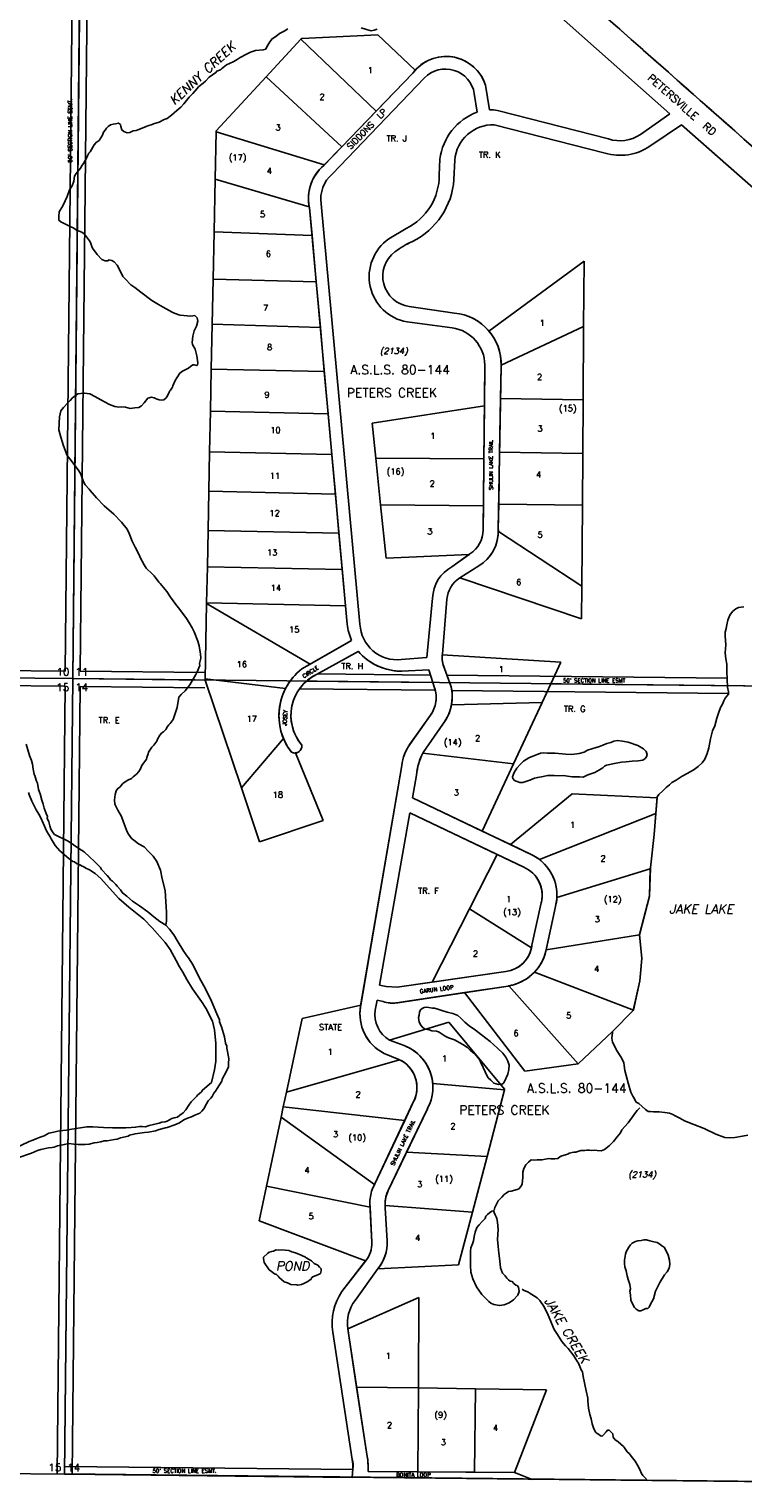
# Model space of a CAD drawing. Header units: feet. Extents: x 0 to 310787, y 0 to 109672.
# Tile 3 of 28: x 205372 to 210110, y 93717 to 103364. Entities that reach past the tile are written whole.
import ezdxf
from ezdxf.enums import TextEntityAlignment as Align

# ---------------------------------------------------------------- set-up
doc = ezdxf.new("R2010")
doc.units = ezdxf.units.FT
doc.header["$LTSCALE"] = 20
doc.header["$MEASUREMENT"] = 0
doc.layers.add('Taxmap', color=251, linetype='Continuous')
doc.styles.add('1', font='simplex')
doc.styles.add('3', font='romant')
doc.styles.add('4', font='romand', dxfattribs={"oblique": 12})
doc.styles.add('5', font='romant')
doc.styles.add('6', font='romant', dxfattribs={"oblique": 12})
doc.styles.add('SMLTEXT', font='SIMPLEX', dxfattribs={"height": 6})

# ---------------------------------------------------------------- blocks, each defined once
blk = doc.blocks.new('A$C1D716C51')
at = {"layer": 'Taxmap'}
for p, q in [((5283.5, 21832), (5350.4, 28436.5)), ((5383.2, 21831), (5449.8, 28393)), ((5332.8, 21782.2), (5386.3, 27061.5)), ((5386.3, 27061.5), (5332.8, 21782.2)), ((8073.4, 26613.8), (9296.6, 25529.3)), ((8073.4, 26613.8), (9296.6, 25529.3)), ((7357.6, 26052.9), (6852.7, 26029.7)), ((7605.8, 25818.6), (7357.6, 26052.9)), ((6847.6, 26024.1), (6617.4, 25776.2)), ((6852.7, 26029.7), (6847.6, 26024.1)), ((7347.2, 25548.2), (6847.6, 26024.1)), ((6617.4, 25776.2), (6284.6, 25417.7)), ((7118.4, 25311.5), (6617.4, 25776.2)), ((7590.8, 25800.2), (6998.5, 25187.5)), ((7054.7, 25129.4), (7667.8, 25768.8)), ((7054.7, 25129.4), (7667.8, 25768.7)), ((7590.8, 25800.2), (7347.2, 25548.2)), ((7998.1, 25664.7), (8017.3, 25541.3)), ((7998.1, 25664.6), (8017.3, 25541.3)), ((8098.2, 25556.8), (8072.2, 25719.9)), ((8098.2, 25556.8), (8072.2, 25719.9)), ((7347.2, 25548.2), (7118.4, 25311.5)), ((8888.5, 25362.9), (8151.8, 25551.4)), ((8888.5, 25362.9), (8151.8, 25551.4)), ((9296.6, 25529.3), (9100.5, 25392.7)), ((9296.6, 25529.3), (9100.5, 25392.7)), ((6284.5, 25410.5), (6278.1, 25095.5)), ((6284.6, 25417.7), (6284.5, 25410.5)), ((6284.5, 25410.5), (7001.3, 25190.4)), ((8866.2, 25268.8), (8130.4, 25457.4)), ((8866.2, 25268.8), (8130.4, 25457.4)), ((9373.8, 25457.5), (9162.4, 25314.2)), ((9373.8, 25457.5), (9162.4, 25314.2)), ((10998.4, 24021.4), (9373.8, 25457.5)), ((10638.5, 24339.5), (9373.8, 25457.5)), ((7118.4, 25311.5), (7001.3, 25190.4)), ((7001.3, 25190.4), (6998.5, 25187.5)), ((7770.3, 25228.7), (7765.6, 25123)), ((7770.3, 25228.7), (7765.6, 25123)), ((7868.1, 25222.4), (7863.2, 25093.8)), ((7868.1, 25222.4), (7863.2, 25093.8)), ((6278.1, 25095.5), (6271.1, 24746.9)), ((6903.1, 24913.3), (6278.1, 25095.5)), ((6904.5, 24906.3), (7154.9, 22143.3)), ((6904.5, 24906.3), (6921.1, 24723)), ((7239.3, 22143), (6982.1, 24933.3)), ((7239.3, 22143), (6982.1, 24933.3)), ((6271.1, 24746.9), (6264.8, 24431.8)), ((6271.1, 24746.9), (6921.1, 24723)), ((6921.1, 24723), (6949, 24414.7)), ((7546.7, 24768.4), (7431.7, 24700.7)), ((7546.7, 24768.4), (7431.7, 24700.7)), ((8726.7, 24553.2), (8095.4, 24088.6)), ((8723.7, 24119.4), (8726.7, 24553.2)), ((6264.8, 24431.8), (6258.8, 24134.5)), ((6949, 24414.7), (6264.8, 24431.8)), ((6949, 24414.7), (6976.5, 24111.9)), ((7566, 24251.3), (7865.7, 24207.6)), ((7566, 24251.3), (7865.7, 24207.6)), ((6258.8, 24134.5), (6252.8, 23836)), ((6258.8, 24134.5), (6976.5, 24111.9)), ((7551.9, 24148.8), (7850.7, 24109.8)), ((7551.9, 24148.8), (7850.7, 24109.8)), ((8175.9, 23862.3), (8723.7, 24119.4)), ((8720.4, 23632.2), (8723.7, 24119.4)), ((6976.5, 24111.9), (7002.9, 23820.4)), ((6252.8, 23836), (6247.2, 23557.2)), ((7002.9, 23820.4), (6252.8, 23836)), ((8068, 23862.9), (8056.9, 22769.2)), ((8068, 23862.9), (8065.2, 23592.1)), ((8175.7, 23855.8), (8157.5, 22771.5)), ((8175.7, 23855.8), (8172.1, 23642)), ((7002.9, 23820.4), (7028.3, 23540.1)), ((8172.1, 23642), (8166.1, 23283.9)), ((8720.4, 23632.2), (8172.1, 23642)), ((6247.2, 23557.2), (6241.8, 23287.7)), ((6247.2, 23557.2), (7028.3, 23540.1)), ((7028.3, 23540.1), (7052.8, 23269.2)), ((7321.2, 23476.9), (8065.2, 23592.1)), ((8065.2, 23592.1), (8061.7, 23240.8)), ((8718, 23277), (8720.4, 23632.2)), ((7344.7, 23245.3), (7321.2, 23476.9)), ((6241.8, 23287.7), (6236.6, 23026)), ((7052.8, 23269.2), (6241.8, 23287.7)), ((7052.8, 23269.2), (7076.7, 23005.6)), ((8166.1, 23283.9), (8160.3, 22939.8)), ((8718, 23277), (8166.1, 23283.9)), ((8715.7, 22932.8), (8718, 23277)), ((7376.2, 22935.6), (7344.7, 23245.3)), ((8061.7, 23240.8), (7344.7, 23245.3)), ((8061.7, 23240.8), (8058.5, 22928.3)), ((6236.6, 23026), (6231.3, 22764.2)), ((6236.6, 23026), (7076.7, 23005.6)), ((7076.7, 23005.6), (7100.1, 22747.3)), ((7376.2, 22935.6), (8058.5, 22928.3)), ((7412.2, 22581.4), (7376.2, 22935.6)), ((8058.5, 22928.3), (8056.9, 22768.6)), ((8160.3, 22939.8), (8157.5, 22771.5)), ((8160.3, 22939.8), (8715.7, 22932.8)), ((8712.1, 22396.1), (8715.7, 22932.8)), ((6231.3, 22764.2), (6226.5, 22524.7)), ((7100.1, 22747.3), (6231.3, 22764.2)), ((7100.1, 22747.3), (7122, 22505.6)), ((8157.8, 22759.3), (8712.1, 22396.1)), ((7963.8, 22605.9), (7412.2, 22581.4)), ((7969.5, 22610), (7849.8, 22523.9)), ((7963.8, 22605.9), (7849.8, 22523.9)), ((7969.5, 22610), (7963.8, 22605.9)), ((6226.5, 22524.7), (6221.7, 22284.7)), ((6226.5, 22524.7), (7122, 22505.6)), ((7122, 22505.6), (7143.8, 22265.2)), ((8028.2, 22530.3), (7901.4, 22451.1)), ((8028.2, 22530.3), (7901.4, 22451.1)), ((7901.4, 22451.1), (8710.6, 22180)), ((8710.6, 22180), (8712.1, 22396.1)), ((6221.7, 22284.7), (6221.6, 22281.7)), ((6221.7, 22284.7), (7143.8, 22265.2)), ((7721.7, 22315.7), (7682.9, 21921.7)), ((7721.7, 22315.6), (7682.9, 21921.7)), ((7816.9, 22309.3), (7786.4, 21944.7)), ((7816.9, 22309.3), (7786.4, 21944.7)), ((6221.6, 22281.7), (6211.5, 21780.1)), ((6909, 21878.5), (6221.6, 22281.7)), ((7143.8, 22265.2), (7154.9, 22143.3)), ((7184.2, 22036.2), (6853.5, 21846.7)), ((7184.2, 22036.2), (6909, 21878.5)), ((6951.3, 21810), (7227.2, 21963.3)), ((6951.4, 21810), (7227.2, 21963.3)), ((7682.9, 21921.7), (7513, 21909)), ((7682.9, 21921.7), (7513, 21909)), ((7785.8, 21939.3), (8572.7, 21890.7)), ((53.5, 21842.1), (5332.8, 21782.2)), ((53.5, 21842.1), (5332.8, 21782.2)), ((54.1, 21891.3), (5283.5, 21832)), ((5383.2, 21831), (6211.9, 21822)), ((6909, 21878.5), (6853.5, 21846.7)), ((7707.3, 21805.7), (6958.2, 21813.8)), ((7518, 21831.1), (7695.8, 21840.8)), ((7518, 21831.1), (7695.8, 21840.8)), ((7695.8, 21840.8), (7734.8, 21721.5)), ((7695.8, 21840.8), (7723.4, 21756.3)), ((7799.7, 21850.4), (7845, 21727.3)), ((7799.7, 21850.4), (7845, 21727.3)), ((9676, 21784.3), (7816.7, 21804.5)), ((8572.7, 21890.7), (8506, 21747.8)), ((53.2, 21791.1), (5282.5, 21731.8)), ((5229.5, 16502.9), (5282.5, 21731.8)), ((5332.8, 21782.2), (5279.2, 16502.9)), ((5332.8, 21782.2), (5279.2, 16502.9)), ((5329.2, 16502.1), (5382.2, 21730.9)), ((10612, 21724.9), (5332.8, 21782.2)), ((6211.2, 21772.7), (5332.8, 21782.2)), ((5382.2, 21730.9), (6210.9, 21721.9)), ((6211.5, 21780.1), (6211.2, 21772.7)), ((6452.8, 21056.8), (6211.2, 21772.7)), ((6745.9, 21716.8), (6211.5, 21780.1)), ((7739.2, 21705.3), (6838, 21715.1)), ((6884.2, 21765.4), (7723.4, 21756.3)), ((7723.4, 21756.3), (7734.8, 21721.3)), ((8506, 21747.8), (8448.5, 21624.7)), ((10612, 21724.9), (8506, 21747.8)), ((7846.8, 21609.2), (8448.5, 21624.7)), ((9685, 21684.1), (7848.9, 21704.1)), ((8448.5, 21624.7), (8258.3, 21217.6)), ((7707.9, 21539.2), (7569.4, 21344.4)), ((7707.9, 21539.2), (7571, 21346.7)), ((7789.7, 21480.5), (7659.1, 21291.5)), ((7789.7, 21480.5), (7659.1, 21291.5)), ((6731.6, 21385.4), (6452.8, 21056.8)), ((6994.1, 20841.3), (6811.3, 21288.8)), ((7656.7, 21287.2), (8258.3, 21217.6)), ((7516.8, 21206.9), (7243.9, 19610.2)), ((7516.8, 21206.9), (7245, 19616.5)), ((7615.5, 21142.7), (7589, 20991.8)), ((7615.5, 21142.7), (7589, 20991.8)), ((8258.3, 21217.6), (8049.7, 20771.1)), ((6573.7, 20698.6), (6452.8, 21056.8)), ((7589, 20991.8), (8381, 20612.4)), ((7589, 20991.8), (8049.7, 20771.1)), ((8238.2, 20680.9), (8648.6, 21017.1)), ((9211.2, 20992.1), (8648.6, 21017.1)), ((9211.2, 20992.1), (9202.5, 20887.2)), ((6573.7, 20698.6), (6994.1, 20841.3)), ((7368.5, 19749), (7570.6, 20891.6)), ((7368.5, 19749), (7570.6, 20891.6)), ((7570.6, 20891.6), (8326.2, 20530.9)), ((7570.6, 20891.6), (8149.8, 20615.1)), ((9202.5, 20887.2), (8429.9, 20582.1)), ((9202.5, 20887.2), (9191.1, 20748.8)), ((8049.7, 20771.1), (8238.2, 20680.9)), ((9191.1, 20748.8), (9166.5, 20526.2)), ((8238.2, 20680.9), (8381, 20612.4)), ((8149.8, 20615.1), (7966.2, 20255.1)), ((8149.8, 20615.1), (8326.2, 20530.9)), ((9166.3, 20519.6), (8546, 20330.2)), ((9166.3, 20519.6), (9160.1, 20338.8)), ((9166.5, 20526.2), (9166.3, 20519.6)), ((8442.6, 20295), (8380.7, 20012.9)), ((8442.6, 20295), (8380.7, 20012.9)), ((8536.5, 20270.1), (8473.6, 19973.6)), ((8536.5, 20270.1), (8475.6, 19983.3)), ((9160.1, 20338.8), (9094.4, 20081.9)), ((7966.2, 20255.1), (7717.8, 19767.8)), ((7966.2, 20255.1), (8377.6, 19994.9)), ((9094.4, 20081.9), (8475.6, 19983.3)), ((9094.4, 20081.9), (9110.3, 19925.3)), ((8475.6, 19983.3), (8473.6, 19973.6)), ((9110.3, 19925.3), (9096.4, 19777.6)), ((8206.5, 19839), (7485.4, 19734)), ((8206.5, 19839), (7717.8, 19767.8)), ((9054.1, 19583.4), (8397.9, 19835.6)), ((9096.4, 19777.6), (9054.1, 19583.4)), ((7414, 19739.7), (7368.5, 19749)), ((7414, 19739.7), (7368.5, 19749)), ((7485.4, 19734), (7414, 19739.7)), ((7485.4, 19734), (7414, 19739.7)), ((7933.8, 19699), (7481.5, 19630.6)), ((7717.8, 19767.8), (7485.4, 19734)), ((8222.8, 19742.7), (7490.1, 19631.9)), ((8222.8, 19742.7), (7933.8, 19699)), ((8333.1, 19176.7), (7933.8, 19699)), ((8227.9, 19743.6), (8687.6, 19226.6)), ((6854.9, 19526.4), (7245, 19616.5)), ((7245, 19616.5), (7243.9, 19610.2)), ((7353.5, 19649.1), (7341.3, 19583.4)), ((7353.5, 19649.1), (7341.3, 19583.4)), ((7392.8, 19639.8), (7353.5, 19649.1)), ((7392.8, 19639.8), (7353.5, 19649.1)), ((9054.1, 19583.4), (8914.2, 19440.3)), ((6751.1, 19038.7), (6854.9, 19526.4)), ((7435.7, 19384.1), (7829, 19502.3)), ((7829, 19502.3), (8199.6, 19058.3)), ((8914.2, 19440.3), (8687.6, 19226.6)), ((7399.7, 19295.7), (7498.4, 19255.3)), ((7399.7, 19295.7), (7498.4, 19255.3)), ((7435.7, 19384.1), (7531.8, 19347.7)), ((7435.7, 19384.1), (7531.9, 19347.6)), ((6751.1, 19038.7), (7501.4, 19253.9)), ((8687.6, 19226.6), (8333.1, 19176.7)), ((6730.5, 18941.6), (6751.1, 19038.7)), ((7722.2, 19094.8), (8198.2, 19053)), ((8198.2, 19053), (8082.7, 18612.3)), ((8199.6, 19058.3), (8198.2, 19053)), ((6715.9, 18873.2), (6730.5, 18941.6)), ((6730.5, 18941.6), (7536.5, 18850.5)), ((7595.6, 18975.4), (7319.8, 18392)), ((7686.5, 18927.1), (7426.3, 18385.1)), ((7595.6, 18975.4), (7536.5, 18850.5)), ((7686.5, 18927.1), (7548.3, 18639.1)), ((6618.5, 18415.2), (6715.9, 18873.2)), ((7336.2, 18426.7), (6715.9, 18873.2)), ((7536.5, 18850.5), (7336.2, 18426.7)), ((7548.3, 18639.1), (7426.3, 18385)), ((8082.7, 18612.3), (7548.3, 18639.1)), ((8082.7, 18612.3), (7985.3, 18241)), ((7336.2, 18426.7), (7319.8, 18392)), ((6569.4, 18184.5), (6618.5, 18415.2)), ((6618.5, 18415.2), (7306.6, 18275.4)), ((7305.4, 18297.5), (7318.9, 18042.9)), ((7305.4, 18297.5), (7306.6, 18275.4)), ((7306.6, 18275.4), (7318.9, 18042.9)), ((7406.2, 18286.2), (7985.3, 18241)), ((7407.3, 18271.7), (7419.3, 18051.3)), ((7407.3, 18271.7), (7419.3, 18051.4)), ((7985.3, 18241), (7893.9, 17892.4)), ((7277, 17918.5), (6569.4, 18184.5)), ((7277, 17918.5), (7119.9, 17714.6)), ((7276.6, 17917.9), (7119.9, 17714.6)), ((7354.9, 17863.3), (7207.2, 17656.9)), ((7354.9, 17863.3), (7207.2, 17656.9)), ((7893.9, 17892.4), (7358.1, 17867)), ((7157.9, 17467.5), (7630.8, 17675.2)), ((7630.8, 17675.2), (7627, 17075.8)), ((7157.9, 17467.5), (7217.1, 17081.8)), ((7157.9, 17467.4), (7287.8, 16621)), ((7059.1, 17446.9), (7188.2, 16601.1)), ((7059.1, 17446.8), (7188.2, 16601.1)), ((7217.1, 17081.8), (7287.8, 16621)), ((7217.1, 17081.8), (7627, 17075.8)), ((7627, 17075.8), (7623.5, 16519.5)), ((7627, 17075.8), (8007, 17070.2)), ((8000.5, 16516.5), (8007, 17070.2)), ((8007, 17070.2), (8477.8, 17063.2)), ((8477.8, 17063.2), (8264.1, 16514.5)), ((0, 16562.8), (5279.2, 16502.9)), ((10558.5, 16445.6), (5279.2, 16502.9)), ((5279.2, 16502.9), (5294.6, 16502.8)), ((7191.6, 16534.3), (5279.8, 16555)), ((5294.6, 16502.8), (6411, 16490.6)), ((7192, 16539.8), (7187.9, 16482.2)), ((7192, 16539.8), (7187.9, 16482.2)), ((7293.2, 16537.8), (7293.1, 16522.1)), ((7293.1, 16522.1), (8264.3, 16514.4)), ((7293.1, 16522.1), (7623.5, 16519.5)), ((7623.5, 16519.5), (8000.5, 16516.5)), ((8000.5, 16516.5), (8264.1, 16514.5)), ((8264.1, 16514.5), (8382.4, 16469.2)), ((8264.3, 16514.4), (8382.4, 16469.2)), ((6411, 16490.6), (7187.9, 16482.2))]:
    blk.add_line(p, q, dxfattribs=at)
for points in [[(10558.6, 16447.7), (10612.1, 21724.7), (10665.7, 27004.5), (5386.4, 27061.9), (5332.9, 21782.1), (5279.3, 16505)], [(6852.2, 17762.1), (6826.3, 17758.4), (6820.9, 17760.4), (6780.7, 17762.6), (6757.6, 17773.6), (6736.3, 17780.6), (6719.4, 17794.4), (6703.5, 17808.3), (6696.4, 17818.1), (6684.9, 17829), (6672.5, 17834), (6651.2, 17848.8), (6637, 17859.8), (6627.3, 17873.6), (6612.4, 17895.4), (6607.1, 17902.3), (6603.6, 17909.2), (6600.3, 17934.8), (6598.5, 17942.7), (6624.7, 17968.9), (6637.3, 17975.6), (6653.5, 17981.3), (6665.1, 17984.2), (6674.1, 17988), (6683, 17991.8), (6699.1, 17990.7), (6716.1, 17991.5), (6743.8, 17989.2), (6767.9, 17987.9), (6788.3, 17979.9), (6811.5, 17971.9), (6849.7, 17956.9), (6854.2, 17953.9), (6877.3, 17943.9), (6882.6, 17939), (6917.3, 17918.2), (6935.9, 17902.4), (6958.9, 17889.4), (6971.3, 17877.6), (6982.8, 17866.7), (6982.7, 17853), (6977.2, 17835.5), (6960.1, 17826.8), (6930.5, 17815.3), (6919.7, 17808.5), (6914.2, 17794.9), (6905.2, 17791), (6892.6, 17782.3), (6863, 17766.9), (6855.8, 17765)]]:
    blk.add_lwpolyline(points, close=True, dxfattribs=at)
for points in [[(7352.9, 26092.6), (7333.1, 26085), (7313.4, 26081.3), (7282.3, 26090.3), (7247.6, 26101.3)], [(6761.6, 26094.5), (6736.4, 26078.2), (6705, 26063), (6680.7, 26043.9), (6656.4, 26027.6), (6641, 26006.5), (6621.9, 25974.7), (6613.7, 25959.2), (6597.6, 25953.6), (6546.6, 25949.2), (6513.5, 25937.9), (6486.6, 25926.5), (6444.3, 25903.7), (6423.7, 25889.3), (6403, 25876.9), (6372.5, 25864.6), (6352.7, 25854.2), (6320.3, 25829.3), (6314, 25822.5), (6289.8, 25813.1), (6283.4, 25803.5), (6238.5, 25773.8), (6213.2, 25746), (6199.6, 25732.5), (6169, 25710.5), (6145.5, 25682.6), (6129.3, 25665.4), (6106.7, 25639.4), (6071.4, 25596.1), (6050.6, 25573), (6024.5, 25552), (5989.3, 25521.3), (5959.7, 25499.3), (5940.8, 25491.7), (5905.8, 25474.6), (5869, 25462.4), (5860.1, 25459.5), (5830.5, 25449.2), (5819.8, 25445.4), (5782.1, 25429.3), (5765.9, 25423.6), (5754.3, 25418.9), (5733.7, 25416.2), (5713.1, 25405.7), (5693.4, 25403), (5672, 25411.9), (5658.8, 25422.7), (5652.7, 25445.1), (5649.3, 25458.7), (5636.9, 25468.5), (5616.3, 25462.9), (5602, 25461.1), (5583.2, 25456.4), (5568.8, 25445.9), (5557.9, 25434.4), (5548.9, 25420.9), (5538, 25408.4), (5531.6, 25388.1), (5518.9, 25370.8), (5508, 25353.4), (5488.2, 25340.1), (5475.5, 25324.7), (5448.3, 25276.5), (5441, 25268.8), (5431.9, 25250.4), (5428.3, 25243.7), (5403.7, 25200.3), (5395.5, 25188.7), (5384.6, 25169.5), (5355.7, 25133.9), (5345.6, 25115.6), (5340, 25083.7), (5328.9, 25052.8), (5311.6, 25025.8), (5296, 24982.3), (5283.2, 24953.4), (5267.6, 24919.6), (5243.9, 24878.6), (5240.1, 24849.5), (5241.6, 24823.3), (5254.9, 24813.5), (5280.7, 24800.6), (5315.4, 24781.8), (5339.4, 24770.8), (5358, 24758), (5392.8, 24745.1), (5411.3, 24730.3), (5443.9, 24686.4), (5450.1, 24675.7), (5460.5, 24648.4), (5464, 24638.7), (5495.7, 24595.7), (5526.6, 24563.4), (5548, 24555.4), (5567.6, 24555.2), (5572.2, 24560.1), (5593.5, 24556), (5608.6, 24547.1), (5628.1, 24524.6), (5652.6, 24478.8), (5664.8, 24449.6), (5680.7, 24433.9), (5719.6, 24395.7), (5744.4, 24378), (5784.3, 24345.6), (5857.8, 24290.6), (5901.3, 24264), (5932.4, 24247.2), (5952.9, 24236.4), (5992.8, 24212.7), (6002.6, 24208.7), (6038.2, 24195.8), (6045.3, 24192.8), (6092.6, 24188.5), (6112.2, 24187.3), (6129.2, 24189.1), (6143.5, 24190.9), (6159.4, 24175.2), (6162.8, 24154.8), (6154.4, 24121.9), (6139.8, 24089.1), (6129.6, 24054.3), (6126.5, 24012.6), (6128.1, 23999.1), (6145.7, 23968.8), (6156.8, 23924.1), (6163.5, 23878.5), (6161.6, 23864), (6153.5, 23860.2), (6139.3, 23864.2), (6129.4, 23864.3), (6115, 23853.7), (6101.5, 23841.3), (6062, 23822.3), (6043.1, 23809.9), (6024.9, 23778), (6014, 23759.7), (5998.5, 23724), (5994.8, 23716.3), (5983, 23697), (5978.5, 23691.2), (5973.9, 23683.5), (5960.2, 23653.6), (5950.3, 23642.1), (5938.6, 23632.5), (5924.3, 23629.7), (5907.3, 23631.8), (5894, 23635.8), (5883.3, 23640.8), (5874.4, 23644.7), (5855.7, 23648.8), (5832.4, 23642.3), (5807.1, 23612.4), (5789, 23593.2), (5771, 23581.8), (5745.1, 23578.1), (5713.8, 23575.5), (5682.6, 23583.6), (5658.5, 23584.8), (5639.8, 23584), (5613, 23588.2), (5576.5, 23601.1), (5543.7, 23619.9), (5454.8, 23668.3), (5445.9, 23671.2), (5411.1, 23675.5), (5404.9, 23676.5), (5367.3, 23671.1), (5332.2, 23644.3), (5315.9, 23628), (5300.6, 23612.6), (5272.5, 23581), (5253.6, 23559.8), (5245.1, 23519.2), (5241.5, 23433), (5255.3, 23383.4), (5272.6, 23326.9), (5296.1, 23262.7), (5322.6, 23229.4), (5372.8, 23160), (5386.8, 23138.6), (5404.2, 23087), (5416.5, 23068.5), (5441.2, 23039.2), (5448.2, 23029.4), (5491.5, 22982.4), (5541.9, 22929.6), (5605.6, 22872.7), (5656.9, 22819.9), (5693.9, 22774.9), (5707.9, 22744.7), (5727.9, 22694.1), (5747.1, 22654.2), (5776, 22599.6), (5780.4, 22586), (5807.5, 22538.2), (5821.6, 22515.7), (5862.3, 22475.6), (5873.8, 22464.8), (5905.5, 22422.8), (5913.4, 22414), (5956.7, 22361.2), (5982.2, 22323.1), (5999.8, 22298.6), (6016.5, 22275.1), (6043, 22240.9), (6087.1, 22182.2), (6104.7, 22156.7), (6124.8, 22118.7), (6139.8, 22093.3), (6163.2, 22029.9), (6171.9, 22000.7), (6181.1, 21944.3), (6184.4, 21918.1), (6173.4, 21882.3), (6177.7, 21869.6), (6159.4, 21828.1), (6149.4, 21808.8), (6110.3, 21741.9), (6080.4, 21701.9), (6053.3, 21677.7), (6037.1, 21658.2), (6025.6, 21590.6), (6015.5, 21556.4), (6008.1, 21537.8), (5998.9, 21510.4), (5979, 21485.1), (5971.8, 21476.3), (5961.8, 21465.6), (5951.8, 21444.2), (5936.4, 21429.6), (5924.7, 21421.9), (5912.1, 21407.3), (5896.6, 21380.9), (5892, 21368.2), (5871.2, 21341.3), (5857.6, 21327.7), (5836.8, 21294.6), (5833.1, 21283.8), (5825.7, 21259.3), (5822, 21248.6), (5791.2, 21206.7), (5783.8, 21183.2), (5772, 21165.7), (5755.8, 21149.1), (5735, 21130.7), (5722.4, 21120.1), (5699.9, 21107.5), (5673.9, 21093.1), (5663.9, 21083.4), (5645, 21063), (5632.4, 21053.3), (5622.4, 21038.7), (5615.9, 21014.2), (5610.2, 20977), (5613.4, 20948.4), (5631.8, 20910), (5657.2, 20866.5), (5669.4, 20830), (5693.7, 20765), (5703.4, 20751.1), (5726.3, 20719.5), (5736, 20711.5), (5760.8, 20692.6), (5768.8, 20686.6), (5807.9, 20665.5), (5836.2, 20634.8), (5867.1, 20605), (5891.8, 20569.4), (5915.3, 20511.2), (5926.3, 20454.2), (5946.1, 20377.4), (5950.6, 20300.7), (5956.2, 20232.9), (5955.6, 20174), (5950.6, 20146.6)], [(5025, 21346.4), (5045.7, 21271.6), (5059.6, 21238.5), (5066.5, 21214.9), (5071.5, 21180.5), (5077.5, 21148), (5083.6, 21133.2), (5083.5, 21130.3), (5093, 21101.7), (5097.4, 21091.9), (5099.2, 21087.9), (5105, 21047.6), (5118.1, 21017.1), (5127.5, 20975.8), (5136.1, 20949.2), (5143.9, 20921.7), (5157.8, 20887.2), (5164.7, 20866.5), (5164.6, 20856.7), (5174.2, 20832.1), (5180.2, 20805.5), (5187.1, 20782.9), (5202.9, 20759.2), (5212.6, 20748.3), (5302.4, 20703.4), (5373.3, 20654.5), (5408.9, 20633.5), (5444.2, 20599.8), (5477, 20569), (5516.7, 20528.3), (5523.8, 20516.4), (5561.8, 20476.7), (5577.7, 20457.9), (5584.7, 20448), (5596.2, 20438.1), (5610.4, 20424.2), (5619.2, 20416.2), (5628.9, 20405.3), (5649.2, 20380.6), (5663.3, 20360.8), (5691.7, 20337.9), (5730.7, 20306), (5775.9, 20274.1), (5831.7, 20234.2), (5870.7, 20201.4), (5911.5, 20170.5), (5950.6, 20146.6), (5976.2, 20119.8), (6003.5, 20081.2), (6025.4, 20044.6), (6070.2, 19972.5), (6077.3, 19963.6), (6091.4, 19941.8), (6101.1, 19929.9), (6131.8, 19881.5), (6148.5, 19847.9), (6184.4, 19778.8), (6211.5, 19728.4), (6253.5, 19642.6), (6290.2, 19558.7), (6306.8, 19517.3), (6307.5, 19504.5), (6321.4, 19471), (6339.5, 19406), (6348, 19363.7), (6355, 19344), (6355.7, 19331.2), (6360.8, 19307.6), (6368.4, 19260.4), (6367.2, 19230), (6367.9, 19207.4), (6343.2, 19155.6), (6336.8, 19146.8), (6325.9, 19122.4), (6322.2, 19110.7), (6292.2, 19061.9), (6281.3, 19045.3), (6268.7, 19032.7), (6259.5, 19010.2), (6248.6, 18997.6), (6232.4, 18981.1), (6220.6, 18961.6), (6204.2, 18927.4), (6189.7, 18911.8), (6176.2, 18899.2), (6143, 18884.8), (6121.4, 18875.3), (6095.4, 18865.7), (6070.3, 18855.2), (6041.5, 18835.9), (6011, 18820.5), (5960.8, 18804.4), (5948.2, 18800.6), (5907, 18790.2), (5882.8, 18781.6), (5836.3, 18773.3), (5808.6, 18770.7), (5747.7, 18762.5), (5738.8, 18758.7), (5710.1, 18752.1), (5702, 18747.3), (5651, 18736.1), (5628.5, 18726.5), (5610.7, 18724.7), (5585.6, 18719.1), (5562.3, 18716.4), (5540.9, 18714.7), (5520.3, 18708), (5496.1, 18705.3), (5474.6, 18701.7), (5443.3, 18693.2), (5414.7, 18691.5), (5368.2, 18692), (5339.7, 18694.3), (5306.6, 18696.6), (5278, 18692), (5233.2, 18681.5), (5210.8, 18673.9), (5196.5, 18672), (5172.4, 18669.3), (5120.4, 18657.9), (5099.8, 18651.2), (5060.3, 18632.9), (4968.9, 18603.2)], [(5039.7, 21026.2), (5045.7, 21006.5), (5061.4, 20970.1), (5078.9, 20934.6), (5090.3, 20910.9), (5108.8, 20883.3), (5121.9, 20858.6), (5136.7, 20822.2), (5161.2, 20768), (5183.1, 20732.5), (5189.3, 20718.7), (5215.6, 20675.3), (5246.5, 20639.6), (5307.6, 20589.1), (5334.2, 20569.2), (5344, 20567.1), (5358.2, 20556.2), (5384.9, 20545.1), (5395.5, 20538.1), (5401.7, 20535.1), (5424.8, 20523), (5436.4, 20517), (5443.5, 20513), (5482.6, 20489), (5519.7, 20455.2), (5597.5, 20370), (5639, 20322.4), (5706.3, 20265.7), (5804.6, 20186.1), (5860.3, 20128.5), (5947.7, 20031.4), (5980.3, 19984.9), (6019.8, 19912.8), (6023.3, 19905.9), (6034.6, 19880.2), (6040.8, 19870.3), (6063.6, 19833.7), (6089.9, 19785.4), (6127.7, 19723.1), (6186.7, 19640), (6215.7, 19596.5), (6261.3, 19509.6), (6273.2, 19451.5), (6283, 19362.1), (6283.5, 19243.3), (6273.1, 19186.4), (6254.4, 19103.2), (6194, 19051.8), (6186.7, 19041.1), (6161.5, 19018.1), (6157, 19011.3), (6120, 18974.4), (6103.6, 18951), (6083.7, 18920.8), (6065.6, 18900.4), (6044, 18885.9), (6028.7, 18873.3), (6006.3, 18868.6), (5991.1, 18862.9), (5959.6, 18846.6), (5947.1, 18841.8), (5925.6, 18839.1), (5906.8, 18833.4), (5839.6, 18816.5), (5816.3, 18808.9), (5794.9, 18811.1), (5777, 18810.3), (5750.2, 18805.6), (5721.6, 18804), (5685.8, 18801.4), (5655.5, 18802.7), (5598.2, 18801.4), (5580.4, 18803.6), (5567.9, 18800.8), (5538.4, 18804), (5467, 18808.7), (5456.3, 18808.8), (5433.1, 18809.1), (5426.8, 18807.2), (5355.2, 18797.2), (5315, 18790.7), (5291.7, 18787), (5267.5, 18783.3), (5234.5, 18779.7), (5207.6, 18773), (5173.6, 18765.5), (5143.9, 18749), (5116.1, 18740.4), (5095.5, 18731.7), (5068.6, 18719.2), (5043.5, 18710.6), (4937.6, 18659.4)], [(9814.2, 18754), (9777.5, 18747.4), (9727.3, 18738), (9694.3, 18735.3), (9661.2, 18738.5), (9600.7, 18759.6), (9523.3, 18796.4), (9454.8, 18823.4), (9393.4, 18848.3), (9362.3, 18866.2), (9331.2, 18881.1), (9315.2, 18889.1), (9293.8, 18898.1), (9261.7, 18904.2), (9226, 18907.4), (9188.5, 18908.7), (9164.4, 18909.9), (9151.9, 18910.9), (9133.2, 18922.8), (9112, 18942.6), (9089, 18963.3), (9073, 18971.3), (9065, 18983.1), (9059.8, 18997.8), (9051, 19011.6), (9037.9, 19038.1), (9020.6, 19092.1), (9006, 19149.9), (8997.4, 19181.3), (8993.2, 19214.7), (8990.7, 19232.3), (8975.9, 19265.7), (8942.4, 19316.9), (8931.1, 19340.4), (8915.3, 19369.9), (8910.2, 19396.4), (8914.2, 19434.5), (8914.2, 19440.3), (9053.2, 19579.3), (9096.4, 19777.6), (9110.3, 19925.3), (9094.1, 20084.7), (9160.1, 20338.8), (9166.5, 20526.2), (9191.1, 20748.8), (9211.6, 20997), (9223.4, 21012.6), (9249.5, 21038.8), (9272.1, 21059.2), (9293.7, 21077.6), (9309.9, 21092.1), (9337.8, 21108.5), (9378.3, 21135.6), (9415.1, 21155.8), (9458.3, 21179.9), (9484.3, 21198.2), (9511.4, 21224.4), (9527.8, 21248.8), (9544.2, 21285), (9554.4, 21322.1), (9564.8, 21381.9), (9578.8, 21434.8), (9593.4, 21468), (9608.3, 21518.9), (9618.5, 21553.2), (9633.1, 21590.3), (9645.9, 21613.7), (9655, 21635.2), (9664.1, 21651.8), (9685, 21679.1), (9684.2, 21694.8), (9678.3, 21726.3), (9676.1, 21778.8), (9674.9, 21832.2), (9673.6, 21878.8), (9667.7, 21913.8), (9662.7, 21953.7), (9666.8, 22007), (9662.9, 22063.3), (9663.2, 22090.5), (9669.7, 22114.7), (9673.5, 22139.9), (9680.1, 22170.9), (9694.7, 22202.8), (9712, 22226.8), (9732.7, 22246), (9751.5, 22253.6), (9787.3, 22258)], [(8251.6, 21130.3), (8261.8, 21158.6), (8279.9, 21187.9), (8304.3, 21214.1), (8324.2, 21235.5), (8360.2, 21257.7), (8397, 21273), (8421.1, 21281.6), (8437.3, 21287.3), (8456.1, 21289.1), (8484.7, 21288.7), (8533.8, 21287.2), (8603.4, 21280.6), (8646.2, 21278.1), (8694.5, 21285.5), (8726.8, 21294.9), (8749.3, 21306.5), (8778.9, 21317), (8806.6, 21324.5), (8828.2, 21332.1), (8850.6, 21340.7), (8876.6, 21352.2), (8903.5, 21358.8), (8924.1, 21366.4), (8947.4, 21371.1), (8981.3, 21366.8), (9018.7, 21360.5), (9082.8, 21339.2), (9120.1, 21316.2), (9139.6, 21298.3), (9145.6, 21279.6), (9140.1, 21263), (9131, 21252.3), (9115.7, 21240.6), (9085.3, 21237), (9046.9, 21234.5), (9005.7, 21230.1), (8974.5, 21227.5), (8927.9, 21220.1), (8875.1, 21208.9), (8861.6, 21202.2), (8851.7, 21190.5), (8830.1, 21178), (8798.7, 21159.7), (8765.5, 21148.2), (8746.7, 21142.6), (8735, 21135.8), (8719.7, 21129.1), (8697.4, 21131.3), (8648.3, 21130.9), (8616.2, 21135.1), (8590.3, 21139.3), (8553.7, 21137.8), (8528.7, 21139), (8483.1, 21138.5), (8455.4, 21133.9), (8418.7, 21126.5), (8398.1, 21121.8), (8366.7, 21109.4), (8333.5, 21098), (8320, 21093.2), (8299.5, 21092.4), (8276.4, 21101.5), (8264.8, 21105.6), (8254.2, 21120.4), (8251.6, 21130.3)], [(7633, 19503.2), (7628.9, 19532.7), (7632.7, 19550.3), (7635.5, 19569.9), (7641.9, 19585.5), (7651.9, 19594.3), (7666.2, 19601), (7680.5, 19601.8), (7697.5, 19599.7), (7719.8, 19596.5), (7734.1, 19596.3), (7757.2, 19588.2), (7783, 19581.1), (7818.6, 19569.9), (7856.1, 19560.6), (7889.9, 19546.5), (7909.3, 19528.6), (7935.9, 19501.8), (7964.2, 19478.9), (8006.8, 19450), (8044.9, 19418.2), (8102.5, 19375.3), (8153, 19330.6), (8187.5, 19297), (8206.9, 19271.4), (8213.9, 19256.7), (8220, 19242.9), (8229.6, 19218.4), (8228.4, 19189), (8220, 19156.8), (8197.1, 19105.1), (8189.9, 19096.3), (8180.9, 19091.5), (8158.6, 19089.7), (8127.4, 19097.8), (8108.8, 19117.5), (8091.1, 19134.3), (8079.7, 19154), (8070.1, 19173.6), (8057.8, 19201.1), (8038.6, 19240.5), (8029.8, 19258.3), (8000.7, 19293), (7988.3, 19302), (7970.6, 19316.9), (7952.9, 19335.7), (7921.8, 19354.7), (7866.8, 19384.8), (7826.7, 19399.9), (7804.5, 19410), (7785.9, 19423), (7772.6, 19431), (7761, 19438.9), (7747.6, 19442), (7716.4, 19445.3), (7697.7, 19451.4), (7668.3, 19459.6), (7654.1, 19468.6), (7641.8, 19484.4), (7638.3, 19491.3), (7633, 19503.2)], [(9097.4, 18934.8), (9084.8, 18922.2), (9079.4, 18916.4), (9063.1, 18896.9), (9058.6, 18889.1), (9018.7, 18835.6), (8978, 18789), (8968.9, 18768.5), (8947.2, 18742.2), (8920.9, 18711.1), (8892.9, 18682), (8863.2, 18657.7), (8839, 18649.1), (8814, 18651.3), (8797, 18653.4), (8778.3, 18650.6), (8763.1, 18652.7), (8746.1, 18653.8), (8730, 18651), (8705.9, 18651.1), (8672.7, 18640.6), (8659.3, 18640.7), (8627.1, 18634.1), (8619.8, 18626.4), (8579.6, 18616.9), (8566.1, 18608.2), (8553.4, 18597.5), (8532, 18596.7), (8507, 18595), (8494.5, 18599), (8468.5, 18594.3), (8447.9, 18588.6), (8424.7, 18589.7), (8414.9, 18588.8), (8398.8, 18588), (8376.4, 18589.1), (8357.5, 18574.6), (8339.5, 18557.1), (8326.7, 18530.8), (8321.1, 18506.4), (8320.7, 18472.1), (8316.7, 18429.1), (8308.5, 18413.5), (8294.1, 18397), (8283.3, 18392.2), (8243.9, 18381.7), (8225.1, 18378.9), (8210.7, 18368.3), (8197.2, 18358.6), (8180, 18342.1), (8157.4, 18316.8), (8134.7, 18272.9), (8129.1, 18256.3), (8125.5, 18249.9)], [(8125.5, 18249.9), (8113.5, 18248.1), (8099.1, 18237.4), (8084.7, 18225.8), (8074.8, 18216.1), (8070.2, 18200.5), (8049.4, 18179.1), (8030.4, 18158.7), (8014.1, 18140.2), (8004.9, 18110), (7996.6, 18079.7), (7993.6, 18052.3), (7987.1, 18031.8), (7974.4, 18006.4), (7972.3, 17983.9), (7973.6, 17930.1), (7972.3, 17888), (7974.5, 17843), (7988.3, 17798.8), (8013.7, 17747.7), (8047.2, 17695.6), (8079, 17664), (8094, 17649.2), (8108.2, 17637.3), (8126.9, 17629.4), (8164.3, 17622.2), (8196.5, 17626.8), (8228.9, 17640.3), (8257.6, 17660.6), (8286.6, 17691.7), (8294.9, 17715.1), (8292.5, 17744.5), (8281.9, 17755.4), (8274.7, 17757.4), (8260.5, 17769.3), (8249.9, 17781.1), (8236.6, 17785.1), (8225.9, 17792), (8213.5, 17803.9), (8202.1, 17820.6), (8186.2, 17837.4), (8172.2, 17872.7), (8166.5, 17919.8), (8161.6, 17970.7), (8155.8, 18014.8), (8152.7, 18060.8), (8156.9, 18126.4), (8152.1, 18175.4), (8147.9, 18200.8), (8142.6, 18210.7), (8136.5, 18224.4), (8130.4, 18240.1), (8125.5, 18249.9)], [(9006.4, 17978.7), (9024.6, 18009.9), (9035.4, 18025.5), (9045.4, 18036.2), (9068.7, 18047.7), (9083.1, 18051.5), (9104.5, 18053.3), (9122.4, 18058.1), (9140.3, 18057.9), (9163.4, 18050.9), (9190.2, 18044.8), (9210.7, 18039.8), (9229.3, 18028.8), (9243.5, 18018.9), (9257.8, 18010), (9272.6, 17981.5), (9284.9, 17956.9), (9293.5, 17922.6), (9296.8, 17894.2), (9290.3, 17869.8), (9277.5, 17846.4), (9259.4, 17826), (9229.5, 17775.3), (9201.2, 17718.8), (9186.4, 17667), (9166.3, 17627), (9158.1, 17612.4), (9149.1, 17603.7), (9135.7, 17601.8), (9122.2, 17596.1), (9103.4, 17588.4), (9090, 17586.5), (9072.2, 17597.4), (9060.7, 17610.3), (9050.2, 17629.9), (9036.1, 17657.4), (9034.8, 17694.6), (9031.4, 17717.2), (9034.2, 17733.8), (9031, 17763.2), (9019.7, 17795.6), (9012.8, 17820.1), (9005.1, 17853.4), (8997.3, 17879), (8995.7, 17902.5), (8996, 17923), (9000.8, 17964.1), (9006.4, 17978.7)], [(8316.8, 17730.5), (8324.8, 17724.6), (8329.2, 17721.6), (8357.7, 17711.6), (8363, 17706.7), (8415.4, 17673), (8432.2, 17655.2), (8462.1, 17612.9), (8487.5, 17557.9), (8528.5, 17462.6), (8549.6, 17431.1), (8578.6, 17382.9), (8603.4, 17354.4), (8621.9, 17336.6), (8658.1, 17289.3), (8666, 17277.5), (8682.7, 17250), (8688.9, 17241.1), (8708.1, 17196.9), (8716, 17183.1), (8721, 17150.8), (8741.5, 17057.6), (8750.9, 17008), (8751.6, 16989.4), (8755.6, 16941.4), (8764.1, 16900.2), (8774.5, 16869.8), (8781.3, 16838.4), (8789.1, 16811.9), (8802.2, 16782.4), (8812.8, 16774.5), (8822.6, 16768.6), (8835, 16758.7), (8846.6, 16755.7), (8856.5, 16764.4), (8872.8, 16783.8), (8881.9, 16795.5), (8892.6, 16796.4), (8901.4, 16787.5), (8916.5, 16770.8), (8920.7, 16749.2), (8931.3, 16733.5), (8952.5, 16717.6), (8988, 16688), (8994.1, 16679.1), (9012.7, 16651.6), (9026.8, 16640.7), (9048.9, 16612.1), (9064.7, 16590.5), (9082.3, 16563.9), (9096.3, 16535.4), (9108.6, 16507.9), (9115.6, 16494.1), (9128.9, 16482.3), (9150.1, 16460.5)]]:
    blk.add_lwpolyline(points, dxfattribs=at)
for centre, radius, start, end in [((-647178.2, -717452.3), 991653.8, 48.425813, 48.6319642), ((-647179.8, -717454.1), 991656.2, 48.4436765, 48.6319625), ((7810.8, 25636), 274.6, 17.78379, 143.26793), ((7810.8, 25636), 274.6, 17.7836, 138.3099), ((7810.8, 25636), 274.6, 138.3099, 143.26699), ((7806.6, 25633.1), 194, 9.34664, 135.67486), ((7806.6, 25633.1), 194, 9.33952, 135.66699), ((8151, 25181.8), 383.6, 110.39114, 172.97895), ((8151, 25181.8), 383.6, 110.39115, 172.97928), ((8101.5, 25319.8), 237, 77.75157, 90.7866), ((8101.5, 25319.8), 237, 77.75217, 90.78663), ((8124.2, 25200.3), 257.1, 88.6262, 175.07242), ((8124.2, 25200.3), 257.1, 88.6265, 175.07063), ((8963.6, 25597.2), 246.1, 252.23195, 303.78813), ((8963.6, 25597.2), 246.1, 252.2315, 303.78609), ((8966.1, 25606.7), 352.3, 253.54253, 303.86515), ((8966.1, 25606.7), 352.3, 253.54167, 303.86373), ((7188, 24967.8), 290.1, 130.78713, 192.25096), ((7188, 24967.8), 290.1, 130.78731, 190.84116), ((7194.8, 24966), 215.2, 130.61869, 188.75003), ((7194.8, 24966), 215.2, 130.61829, 188.75088), ((7371.5, 25121.4), 394.1, 296.39394, 0.23343), ((7371.5, 25121.4), 394.1, 296.39402, 0.23324), ((7367.4, 25128.7), 497, 296.39556, 355.97469), ((7367.4, 25128.7), 497, 296.39482, 355.97434), ((7188, 24967.8), 290.1, 190.84116, 192.25094), ((7606, 24449.6), 305.7, 124.77767, 259.79571), ((7606, 24449.6), 305.7, 124.77845, 259.79479), ((7593.6, 24452.4), 203, 127.2896, 262.18905), ((7593.6, 24452.4), 203, 127.29686, 262.18905), ((7882.4, 24051.9), 696.7, 114.96851, 126.23448), ((7882.4, 24051.9), 696.7, 114.96904, 126.23662), ((7836, 23868.9), 340, 357.78489, 84.98422), ((7836, 23868.9), 340, 40.26307, 84.98394), ((7816.5, 23860.7), 251.5, 0.49752, 82.18175), ((7816.5, 23860.7), 251.5, 0.49951, 82.17904), ((7836, 23868.9), 340, 358.88495, 40.26307), ((7836, 23868.9), 340, 357.78489, 358.88495), ((7865, 22770.9), 191.9, 302.99626, 359.48831), ((7865, 22770.9), 191.9, 302.99717, 359.31206), ((7889.5, 22759.9), 268.2, 301.12873, 2.48616), ((7889.5, 22759.9), 268.3, 359.87518, 2.4863), ((7889.5, 22759.9), 268.2, 301.1286, 359.87518), ((7960.7, 22312.2), 239, 117.65198, 179.16924), ((7960.7, 22312.2), 239, 117.6523, 179.16779), ((8002, 22295.1), 185.6, 122.79609, 175.5973), ((8002, 22295.1), 185.6, 122.80795, 175.5973), ((7513.3, 22183.8), 360.7, 186.44988, 204.15662), ((7513.3, 22183.8), 360.7, 186.45292, 204.15663), ((7486, 22154.5), 246.9, 182.65923, 276.2812), ((7486, 22154.5), 246.9, 182.65774, 276.2812), ((7518.7, 22218.6), 387.5, 221.20326, 269.88616), ((7518.7, 22218.6), 387.5, 221.20326, 259.73797), ((7969.3, 21922.5), 184.3, 173.06939, 203.01874), ((7969.3, 21922.5), 184.3, 174.75303, 203.01835), ((7969.3, 21922.5), 184.3, 173.06939, 174.75303), ((7096.9, 21535.6), 395, 128.04573, 217.69855), ((7096.9, 21535.6), 395, 128.04582, 152.70215), ((7084.1, 21537.8), 302.9, 116.00109, 220.44233), ((7084.1, 21537.8), 302.9, 116.00208, 131.29679), ((7518.7, 22218.6), 387.5, 259.73797, 269.88641), ((7097.1, 21535.6), 395.2, 152.71264, 202.33258), ((7084.1, 21537.8), 302.9, 131.29679, 175.86956), ((7537.9, 21657.4), 207, 325.18005, 18.03847), ((7537.9, 21657.4), 207, 351.60926, 17.97893), ((7550.5, 21663.7), 301.3, 322.55683, 12.19727), ((7550.5, 21663.7), 301.3, 349.58355, 12.19727), ((7537.9, 21657.4), 207, 325.18464, 351.60926), ((7550.5, 21663.7), 301.3, 322.5589, 349.58346), ((7084.1, 21537.8), 302.9, 175.86956, 220.44226), ((7096.9, 21535.6), 395, 202.34307, 217.69847), ((6806.5, 21336), 47.5, 242.22888, 6.49635), ((6806.5, 21336), 47.5, 275.80476, 6.49686), ((7817, 21170.9), 302.3, 144.465, 173.17821), ((7817, 21170.9), 302.3, 144.99762, 173.17802), ((6806.5, 21336), 47.5, 242.2285, 275.80476), ((7969.9, 21119.8), 355.1, 151.08417, 176.29279), ((7969.9, 21119.8), 355.1, 151.87324, 176.29342), ((7969.9, 21119.8), 355.1, 151.08478, 151.87324), ((8249.8, 20346.4), 296.7, 345.09681, 63.75145), ((8249.8, 20346.4), 296.7, 52.61163, 63.7544), ((8249.8, 20346.4), 296.7, 356.86654, 52.61163), ((8247.6, 20345.4), 201.4, 345.48796, 67.02699), ((8247.6, 20345.4), 201.4, 349.76187, 67.02775), ((8247.6, 20345.4), 201.4, 345.48794, 349.76187), ((8249.8, 20346.4), 296.7, 345.09601, 356.86654), ((8182.5, 20037.4), 199.8, 276.91276, 352.96556), ((8182.5, 20037.4), 199.8, 276.91276, 347.7335), ((8172.3, 20049.1), 310.6, 279.36016, 345.93098), ((8182.5, 20037.4), 199.8, 347.7335, 352.96559), ((8172.3, 20049.1), 310.6, 316.57768, 345.93075), ((8172.3, 20049.1), 310.6, 280.30294, 316.57768), ((8172.3, 20049.1), 310.6, 279.3631, 280.30294), ((7532.3, 19557.1), 293.2, 169.57086, 243.11077), ((7532.3, 19557.1), 293.2, 171.03652, 206.34082), ((7532.3, 19557.1), 293.2, 169.57086, 171.03652), ((7533, 19552.2), 194.3, 170.75312, 239.93578), ((7533, 19552.2), 194.3, 170.7483, 239.93569), ((7456.7, 19823.4), 194.4, 250.79986, 279.87885), ((7456.7, 19823.4), 194.4, 250.79862, 277.31529), ((7532.3, 19557.1), 293.2, 206.34082, 243.11045), ((7426.4, 19070.2), 296.8, 331.18413, 69.2072), ((7426.4, 19070.2), 296.8, 4.76271, 69.19159), ((7412, 19068.5), 205.8, 333.11354, 65.16881), ((7412, 19068.5), 205.8, 64.26209, 65.16925), ((7412, 19068.5), 205.8, 19.14118, 64.26209), ((7412, 19068.5), 205.8, 336.28521, 19.14118), ((7426.4, 19070.2), 296.8, 331.18411, 4.76271), ((7412, 19068.5), 205.8, 333.11354, 336.28521), ((7579.2, 18304.3), 273.9, 161.32679, 181.42643), ((7579.2, 18304.3), 273.9, 161.32807, 181.42533), ((7615.7, 18295), 209.7, 154.56607, 186.38988), ((7615.7, 18295), 209.7, 154.57871, 182.41344), ((7615.7, 18295), 209.7, 182.41344, 186.39027), ((7119.6, 18040.8), 199.3, 321.9476, 0.60083), ((7116.1, 18042), 202.9, 322.48459, 0.25183), ((7152, 18037.9), 267.6, 319.27964, 2.88506), ((7152, 18037.9), 267.6, 320.33517, 2.90825), ((7152, 18037.9), 267.6, 319.28055, 320.33517), ((7432.4, 17502.9), 377.5, 145.88136, 188.53073), ((7432.4, 17502.9), 377.5, 145.87998, 188.54351), ((7409.8, 17503), 254.4, 142.78348, 188.04967), ((7409.8, 17503), 254.4, 142.78348, 188.02793), ((7066.4, 16562.6), 127.7, 349.6837, 17.54531), ((6905.6, 16552.5), 286.7, 357.45938, 9.7693), ((6873.9, 16552.4), 419.6, 357.9978, 9.40702), ((6827.3, 16547.1), 466.4, 356.93097, 9.12058)]:
    blk.add_arc(centre, radius, start, end, dxfattribs=at)
at = {"layer": 'Taxmap', "style": '6', "oblique": 12}
for s, rotation, p in [('KENNY CREEK', 42.97594, (6008, 25584.2)), ('JAKE CREEK', 300.60291, (8460.6, 17654.5))]:
    blk.add_text(s, height=60, rotation=rotation, dxfattribs=at).set_placement(p)
at = {"layer": 'Taxmap'}
for s, height, style, p in [('1', 40, '1', (7289.6, 25799.4)), ('2', 40, '1', (6970.7, 25623.1)), ('3', 40, '1', (6678.9, 25419.7)), ('TR. J', 40, '1', (7415.4, 25346.7)), ('TR. K', 40, '1', (8028.2, 25238.4)), ('(17)', 40, '3', (6368.9, 25220.8)), ('4', 40, '1', (6620.5, 25131.4)), ('5', 40, '1', (6576.1, 24843.1)), ('6', 40, '1', (6614.8, 24580.9)), ('7', 40, '1', (6597.1, 24223.3)), ('1', 40, '1', (8431.8, 24122.1)), ('8', 40, '1', (6622.4, 23961.8)), ('A.S.L.S. 80-144', 60, '3', (7175.7, 23802.3)), ('2', 40, '1', (8414.2, 23764.2)), ('9', 40, '1', (6605.1, 23645.7)), ('PETERS CREEK', 60, '3', (7152, 23648.8)), ('(15)', 40, '3', (8559.8, 23555.6)), ('10', 40, '1', (6644.1, 23411.4)), ('3', 40, '1', (8417.4, 23421)), ('1', 40, '1', (7706.5, 23372.8)), ('(16)', 40, '3', (7416.4, 23136.7)), ('4', 40, '1', (8407.6, 23117)), ('11', 40, '1', (6641, 23108.7)), ('2', 40, '1', (7701.3, 23056.2)), ('12', 40, '1', (6638.4, 22860.7)), ('3', 40, '1', (7686.1, 22739.3)), ('5', 40, '1', (8417.6, 22717.3)), ('13', 40, '1', (6621.8, 22599.3)), ('14', 40, '1', (6647.4, 22364.9)), ('6', 40, '1', (8276.2, 22402.2)), ('15', 40, '1', (6768.8, 22088)), ('16', 40, '1', (6421.3, 21857.7)), ('11', 50, '5', (5350.7, 21801.4)), ('TR. H', 40, '1', (7115.6, 21845.3)), ('1', 40, '1', (8160.2, 21824.8)), ('14', 50, '5', (5349.7, 21699.3)), ("50' SECTION LINE ESMT", 26, 'SMLTEXT', (8586.8, 21756.9)), ('TR. E', 40, '1', (5504.5, 21486.4)), ('17', 40, '1', (6487, 21495.7)), ('TR. G', 40, '1', (8592.3, 21561.2)), ('(14)', 40, '3', (7796.1, 21340.1)), ('2', 40, '1', (8003.2, 21367.5)), ('18', 40, '1', (6660.7, 20992)), ('3', 40, '1', (7862, 21006.7)), ('1', 40, '1', (8632.5, 20791.6)), ('2', 40, '1', (8835.7, 20569.6)), ('TR. F', 40, '1', (7624.3, 20355)), ('(13)', 40, '3', (8189.6, 20213.4)), ('1', 40, '1', (8209.5, 20299.4)), ('(12)', 40, '3', (8858, 20297.9)), ('3', 40, '1', (8797.2, 20165.8)), ('2', 40, '1', (7988.7, 19938.1)), ('4', 40, '1', (8793.8, 19837)), ('STATE', 40, '1', (6967.6, 19449.9)), ('5', 40, '1', (8608, 19527.4)), ('6', 40, '1', (8257.6, 19409.3)), ('1', 40, '1', (7025.6, 19286.2)), ('1', 40, '1', (7783.4, 19242.4)), ('2', 40, '1', (7210.1, 19003.7)), ('A.S.L.S. 80-144', 60, '3', (8348, 19034.7)), ('PETERS CREEK', 60, '3', (7898.6, 18890.2)), ('2', 40, '1', (7839.5, 18793)), ('3', 40, '1', (7060.4, 18739.7)), ('(10)', 40, '3', (7162.4, 18717.2)), ('4', 40, '1', (6871.3, 18501.7)), ('3', 40, '1', (7618.5, 18408)), ('(11)', 40, '3', (7738.5, 18442.9)), ('5', 40, '1', (6898.4, 18195.4)), ('4', 40, '1', (7604.8, 18051.9)), ('1', 40, '1', (7408.8, 17268.2)), ('(9)', 40, '3', (7733.1, 16877.2)), ('2', 40, '1', (7418.3, 16809.7)), ('4', 40, '1', (8121.8, 16790.3)), ('3', 40, '1', (7775.7, 16695.8)), ('14', 50, '5', (5297.2, 16522.4)), ("50' SECTION LINE ESMT.", 26, 'SMLTEXT', (5863.2, 16513.3)), ('BONITA LOOP', 26, '1', (7480.2, 16486.6))]:
    blk.add_text(s, height=height, dxfattribs=dict(at, style=style)).set_placement(p)
for s, height, rotation, style, p in [('PETERSVILLE  RD', 50, 318.67042, '1', (9143.8, 25761)), ("50' SECTION LINE ESMT.", 26, 90, 'SMLTEXT', (5328.4, 25206.6)), ('SIDDONS  LP', 40, 45.73415, '1', (7176.7, 25290)), ('SHULIN LAKE TRAIL', 26, 90, '1', (8122.2, 23034.6)), ('CIRCLE', 26, 33.29044, '1', (6867.9, 21783.2)), ('JOSEY', 26, 86.1088, '1', (6751.2, 21468.6)), ('GARUN LOOP', 26, 7.36449, '1', (7638, 19693.7)), ('SHULIN LAKE TRAIL', 26, 64.52426, '1', (7464.4, 18548.2))]:
    blk.add_text(s, height=height, rotation=rotation, dxfattribs=dict(at, style=style)).set_placement(p)
at = {"layer": 'Taxmap', "oblique": 12}
for s, height, style, p in [('(2134)', 40, '4', (7371.6, 23936.3)), ('JAKE LAKE', 60, '6', (9292.2, 20224.1)), ('(2134)', 40, '4', (9019.9, 18472.4)), ('POND', 60, '6', (6681, 17854.7))]:
    blk.add_text(s, height=height, dxfattribs=dict(at, style=style)).set_placement(p)
at = {"layer": 'Taxmap', "style": '5'}
for s, p in [('10', (5310.9, 21801.9)), ('15', (5309.8, 21699.7)), ('15', (5257.3, 16522.8))]:
    blk.add_text(s, height=50, dxfattribs=at).set_placement(p, align=Align.RIGHT)

msp = doc.modelspace()

# ---------------------------------------------------------------- block references
at = {"layer": 'Taxmap'}
msp.add_blockref('A$C1D716C51', (200328.7, 77271.7), dxfattribs=at)

doc.saveas('drawing.dxf')
